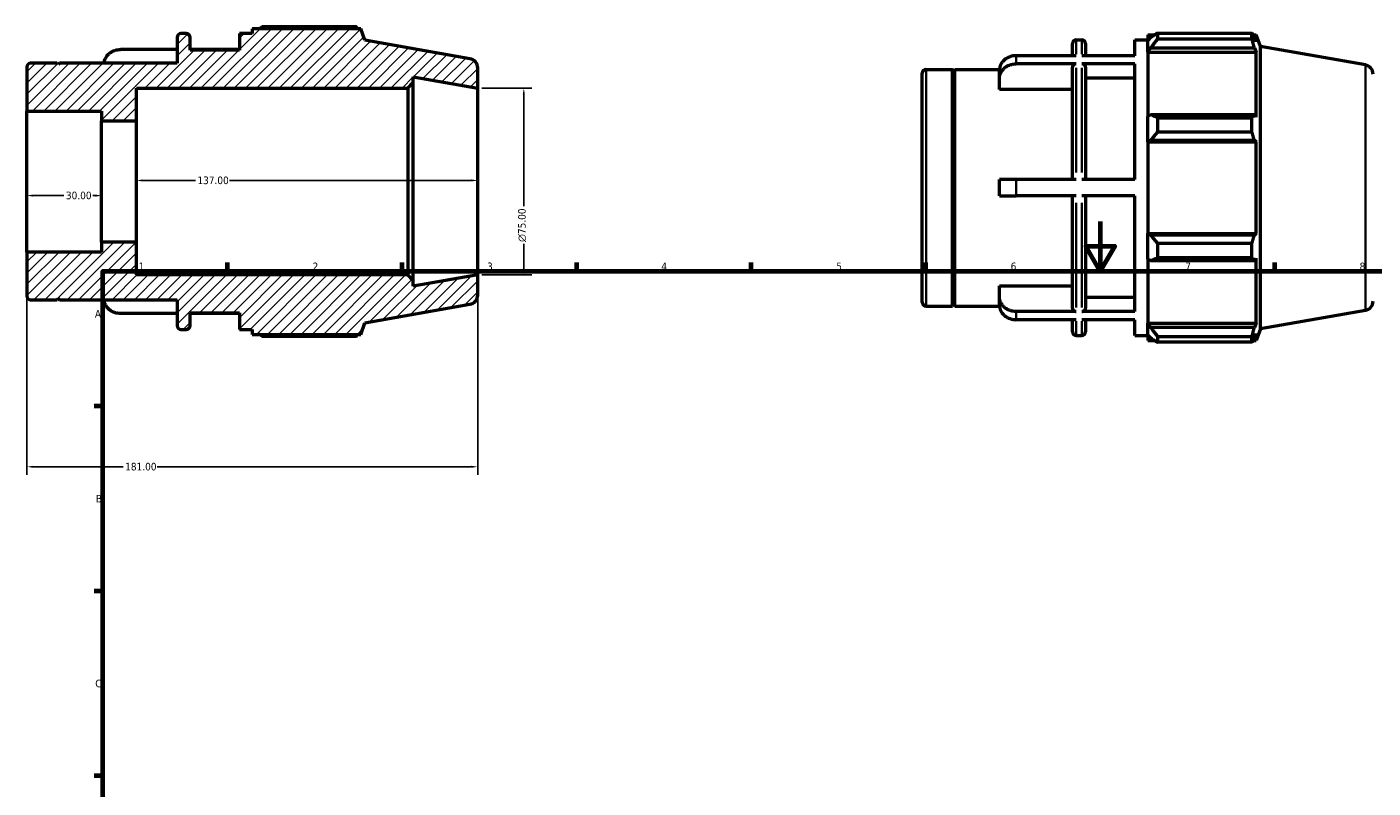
# Model space of a CAD drawing. Header units: millimetres. Extents: x -11 to 927, y -38 to 718.
# Tile 2 of 4: x -11 to 530, y 366 to 672. Entities that reach past the tile are written whole.
import ezdxf

# ---------------------------------------------------------------- set-up
doc = ezdxf.new("R2010")
doc.units = ezdxf.units.MM
for name, color, linetype, lineweight in [('Border (ANSI)', 7, 'Continuous', 70), ('Dimension (ANSI)', 7, 'Continuous', 25), ('Hatch (ANSI)', 7, 'Continuous', 18), ('Visible (ANSI)', 7, 'Continuous', 50), ('Visible Narrow (ANSI)', 7, 'Continuous', 35)]:
    doc.layers.add(name, color=color, linetype=linetype, lineweight=lineweight)
doc.styles.add('Note Text (ANSI)', font='tahoma.ttf')
doc.dimstyles.new('Default - mm (ANSI)', dxfattribs={"dimtxt": 3.048, "dimasz": 2.5, "dimexe": 3.175, "dimexo": 1.6002, "dimgap": 0.8, "dimtad": 0, "dimtoh": 1, "dimrnd": 1e-08, "dimzin": 4, "dimdsep": 46, "dimtxsty": 'Note Text (ANSI)', "dimcen": 0.09, "dimdle": 10, "dimclrd": 256, "dimclre": 256, "dimclrt": 256, "dimadec": 1, "dimazin": 1, "dimtfac": 1, "dimtofl": 0, "dimtmove": 0, "dimatfit": 3, "dimfxl": 1, "dimtolj": 1, "dimtzin": 4, "dimlwd": -1, "dimlwe": -1, "dimarcsym": 0})

# ---------------------------------------------------------------- blocks, each defined once
blk = doc.blocks.new('Borders Default Border')
at = {"layer": 'Border (ANSI)'}
for p, q in [((70.08, 574), (70.08, 577.45)), ((140.17, 574), (140.17, 577.45)), ((210.25, 574), (210.25, 577.45)), ((280.33, 574), (280.33, 577.45)), ((350.42, 574), (350.42, 577.45)), ((490.58, 574), (490.58, 577.45)), ((20, 519.75), (16.55, 519.75)), ((20, 445.5), (16.55, 445.5)), ((20, 371.25), (16.55, 371.25))]:
    blk.add_line(p, q, dxfattribs=at)
at = {"layer": 'Border (ANSI)', "flags": 128}
for points in [[(420.5, 594), (420.5, 574), (414.73, 584), (426.27, 584), (420.5, 574)], [(20, 20), (20, 574), (821, 574), (821, 20), (20, 20)]]:
    blk.add_lwpolyline(points, dxfattribs=at)
at = {"layer": 'Border (ANSI)', "char_height": 3.05, "attachment_point": 7, "style": 'Note Text (ANSI)'}
for s, insert in [('1', (34.35, 574.4)), ('2', (104.2, 574.4)), ('3', (174.26, 574.34)), ('4', (244.23, 574.4)), ('6', (384.49, 574.34)), ('7', (454.6, 574.4)), ('8', (524.63, 574.33)), ('5', (314.48, 574.34)), ('A', (16.78, 555.35)), ('B', (17.15, 481.1)), ('C', (16.95, 406.8))]:
    blk.add_mtext(s, dxfattribs=dict(at, insert=insert))
blk = doc.blocks.new('*D7')
at = {"layer": 'Defpoints', "color": 0, "transparency": 16777216}
for p in [(170.5, 647.5), (170.5, 572.5), (189.01, 572.5)]:
    blk.add_point(p, dxfattribs=at)
at = {"layer": 'Dimension (ANSI)', "transparency": 16777216}
for p, q in [((172.1, 647.5), (192.19, 647.5)), ((189.01, 645), (189.01, 600.07)), ((189.01, 575), (189.01, 584.93)), ((172.1, 572.5), (192.19, 572.5))]:
    blk.add_line(p, q, dxfattribs=at)
for points in [[(188.6, 645), (189.43, 645), (189.01, 647.5)], [(188.6, 575), (189.43, 575), (189.01, 572.5)]]:
    blk.add_solid(points, dxfattribs=at)
at = {"layer": 'Dimension (ANSI)', "transparency": 16777216, "insert": (186.72, 585.73), "char_height": 3.048, "attachment_point": 1, "rotation": 90, "style": 'Note Text (ANSI)'}
blk.add_mtext('\\A1;\\fAIGDT|b0|i0;\\H3.0480;\\ln\\fTahoma|b0|i0;\\H3.0480;75.00', dxfattribs=at)
blk = doc.blocks.new('*D8')
at = {"layer": 'Defpoints', "color": 0, "transparency": 16777216}
for p in [(-10.5, 581.67), (170.5, 572.5), (-10.5, 495.43)]:
    blk.add_point(p, dxfattribs=at)
at = {"layer": 'Dimension (ANSI)', "transparency": 16777216}
for p, q in [((-10.5, 580.07), (-10.5, 492.25)), ((170.5, 570.9), (170.5, 492.25)), ((-8, 495.43), (28.16, 495.43)), ((168, 495.43), (41.84, 495.43))]:
    blk.add_line(p, q, dxfattribs=at)
for points in [[(-8, 495.84), (-8, 495.01), (-10.5, 495.43)], [(168, 495.84), (168, 495.01), (170.5, 495.43)]]:
    blk.add_solid(points, dxfattribs=at)
at = {"layer": 'Dimension (ANSI)', "transparency": 16777216, "insert": (28.96, 497.02), "char_height": 3.048, "attachment_point": 1, "style": 'Note Text (ANSI)'}
blk.add_mtext('\\A1;181.00', dxfattribs=at)
blk = doc.blocks.new('*D9')
at = {"layer": 'Defpoints', "color": 0, "transparency": 16777216}
for p in [(33.5, 610.43), (33.5, 610), (170.5, 610)]:
    blk.add_point(p, dxfattribs=at)
at = {"layer": 'Dimension (ANSI)', "transparency": 16777216}
for p, q in [((36, 610.43), (57.16, 610.43)), ((168, 610.43), (70.84, 610.43))]:
    blk.add_line(p, q, dxfattribs=at)
for points in [[(36, 610.84), (36, 610.01), (33.5, 610.43)], [(168, 610.84), (168, 610.01), (170.5, 610.43)]]:
    blk.add_solid(points, dxfattribs=at)
at = {"layer": 'Dimension (ANSI)', "transparency": 16777216, "insert": (57.96, 612.01), "char_height": 3.048, "attachment_point": 1, "style": 'Note Text (ANSI)'}
blk.add_mtext('\\A1;137.00', dxfattribs=at)
blk = doc.blocks.new('*D10')
at = {"layer": 'Defpoints', "color": 0, "transparency": 16777216}
for p in [(-10.5, 610), (19.5, 610), (19.5, 604.35)]:
    blk.add_point(p, dxfattribs=at)
at = {"layer": 'Dimension (ANSI)', "transparency": 16777216}
for p, q in [((-8, 604.35), (4.36, 604.35)), ((17, 604.35), (16.02, 604.35))]:
    blk.add_line(p, q, dxfattribs=at)
for points in [[(-8, 604.77), (-8, 603.93), (-10.5, 604.35)], [(17, 604.77), (17, 603.93), (19.5, 604.35)]]:
    blk.add_solid(points, dxfattribs=at)
at = {"layer": 'Dimension (ANSI)', "transparency": 16777216, "insert": (5.16, 605.94), "char_height": 3.048, "attachment_point": 1, "style": 'Note Text (ANSI)'}
blk.add_mtext('\\A1;30.00', dxfattribs=at)

msp = doc.modelspace()

# ---------------------------------------------------------------- hatches: boundary and pattern name
at = {"layer": 'Hatch (ANSI)'}
h = msp.add_hatch(dxfattribs=at)
h.set_pattern_fill('ANSI31', color=256, scale=25.4, style=0)
h.set_pattern_definition([(45, (0, 0), (-2.245064, 2.245064), [])])
edge = h.paths.add_edge_path()
edge.add_ellipse((166.75, 564.3966), major_axis=(0.6512, -3.693), ratio=1, start_angle=0, end_angle=80)
edge.add_line((170.5, 564.3966), (170.5, 572.5))
edge.add_line((170.5, 572.5), (144.6429, 567.9407))
edge.add_line((144.6429, 567.9407), (144.6429, 570.25))
edge.add_line((144.6429, 570.25), (142.3929, 572.5))
edge.add_line((142.3929, 572.5), (33.5, 572.5))
edge.add_line((33.5, 572.5), (33.5, 585.625))
edge.add_line((33.5, 585.625), (19.5, 585.625))
edge.add_line((19.5, 585.625), (19.5, 581.672))
edge.add_line((19.5, 581.672), (-10.5, 581.672))
edge.add_line((-10.5, 581.672), (-10.5, 563.98))
edge.add_ellipse((-9, 563.98), major_axis=(-1.5, 0), ratio=1, start_angle=0, end_angle=90)
edge.add_line((-9, 562.48), (1.6, 562.48))
edge.add_line((1.6, 562.48), (2.1, 562.98))
edge.add_line((2.1, 562.98), (2.6, 562.48))
edge.add_line((2.6, 562.48), (49.8333, 562.48))
edge.add_line((49.8333, 562.48), (49.8333, 552.1))
edge.add_ellipse((51.3333, 552.1), major_axis=(-1.5, 0), ratio=1, start_angle=0, end_angle=90)
edge.add_line((51.3333, 550.6), (53.5048, 550.6))
edge.add_ellipse((53.5048, 552.1), major_axis=(0, -1.5), ratio=1, start_angle=0, end_angle=90)
edge.add_line((55.0048, 552.1), (55.0048, 557.2))
edge.add_line((55.0048, 557.2), (74.8286, 557.2))
edge.add_line((74.8286, 557.2), (74.8286, 550.6))
edge.add_line((74.8286, 550.6), (80, 550.6))
edge.add_line((80, 550.6), (80, 548.62))
edge.add_line((80, 548.62), (123.5571, 548.62))
edge.add_line((123.5571, 548.62), (125.25, 553.2712))
edge.add_line((125.25, 553.2712), (167.4012, 560.7036))
edge = h.paths.add_edge_path()
edge.add_ellipse((166.75, 655.6034), major_axis=(3.75, 0), ratio=1, start_angle=0, end_angle=80)
edge.add_line((167.4012, 659.2964), (125.25, 666.7288))
edge.add_line((125.25, 666.7288), (123.5571, 671.38))
edge.add_line((123.5571, 671.38), (80, 671.38))
edge.add_line((80, 671.38), (80, 669.4))
edge.add_line((80, 669.4), (74.8286, 669.4))
edge.add_line((74.8286, 669.4), (74.8286, 662.8))
edge.add_line((74.8286, 662.8), (55.0048, 662.8))
edge.add_line((55.0048, 662.8), (55.0048, 667.9))
edge.add_ellipse((53.5048, 667.9), major_axis=(1.5, 0), ratio=1, start_angle=0, end_angle=90)
edge.add_line((53.5048, 669.4), (51.3333, 669.4))
edge.add_ellipse((51.3333, 667.9), major_axis=(0, 1.5), ratio=1, start_angle=0, end_angle=90)
edge.add_line((49.8333, 667.9), (49.8333, 657.52))
edge.add_line((49.8333, 657.52), (2.6, 657.52))
edge.add_line((2.6, 657.52), (2.1, 657.02))
edge.add_line((2.1, 657.02), (1.6, 657.52))
edge.add_line((1.6, 657.52), (-9, 657.52))
edge.add_ellipse((-9, 656.02), major_axis=(0, 1.5), ratio=1, start_angle=0, end_angle=90)
edge.add_line((-10.5, 656.02), (-10.5, 638.328))
edge.add_line((-10.5, 638.328), (19.5, 638.328))
edge.add_line((19.5, 638.328), (19.5, 634.375))
edge.add_line((19.5, 634.375), (33.5, 634.375))
edge.add_line((33.5, 634.375), (33.5, 647.5))
edge.add_line((33.5, 647.5), (142.3929, 647.5))
edge.add_line((142.3929, 647.5), (144.6429, 649.75))
edge.add_line((144.6429, 649.75), (144.6429, 652.0593))
edge.add_line((144.6429, 652.0593), (170.5, 647.5))
edge.add_line((170.5, 647.5), (170.5, 655.6034))

# ---------------------------------------------------------------- linework, layer by layer
at = {"layer": 'Visible (ANSI)'}
for p, q in [((123.5571, 671.38), (80, 671.38)), ((80, 671.38), (80, 669.4)), ((121.8756, 672.1013), (83.96, 672.1013)), ((125.25, 666.7288), (123.5571, 671.38)), ((49.8333, 667.9), (49.8333, 657.52)), ((53.5048, 669.4), (51.3333, 669.4)), ((55.0048, 662.8), (55.0048, 667.9)), ((80, 669.4), (74.8286, 669.4)), ((74.8286, 669.4), (74.8286, 662.8)), ((167.4012, 659.2964), (125.25, 666.7288)), ((409.3646, 660.5371), (409.3646, 665.4246)), ((410.8646, 666.9246), (413.036, 666.9246)), ((414.536, 665.4246), (414.536, 660.5371)), ((434.3598, 660.5371), (434.3598, 666.9246)), ((434.3598, 666.9246), (439.5312, 666.9246)), ((439.5312, 668.9046), (439.5312, 666.6932)), ((439.5312, 668.9046), (442.3409, 668.9046)), ((440.8512, 667.9521), (439.5312, 666.6932)), ((439.5312, 662.5548), (439.5312, 666.6932)), ((443.4912, 669.6259), (443.4912, 667.2393)), ((443.4912, 669.6259), (481.4068, 669.6259)), ((481.4068, 667.2393), (443.4912, 667.2393)), ((481.4068, 667.2393), (481.4068, 669.6259)), ((481.8254, 668.9046), (483.0883, 668.9046)), ((483.0883, 666.0638), (482.3677, 667.9521)), ((484.7812, 664.2534), (483.0883, 668.9046)), ((483.0883, 666.0638), (483.0883, 668.9046)), ((49.8333, 663.0125), (27.1286, 663.0125)), ((74.8286, 663.0125), (55.0048, 663.0125)), ((74.8286, 662.8), (55.0048, 662.8)), ((410.8646, 660.5371), (386.6598, 660.5371)), ((434.3598, 660.5371), (413.036, 660.5371)), ((439.5312, 662.5548), (440.8512, 663.7256)), ((439.5312, 661.9694), (439.5312, 662.5548)), ((439.5312, 661.9694), (439.5312, 636.1715)), ((439.5312, 661.9694), (483.0883, 661.9694)), ((440.8512, 663.7256), (482.3677, 663.7256)), ((482.3677, 663.7256), (483.0883, 661.9694)), ((483.0883, 635.8668), (483.0883, 661.9694)), ((484.7812, 550.7958), (484.7812, 664.2534)), ((526.9324, 656.821), (484.7812, 664.2534)), ((-10.5, 656.02), (-10.5, 638.328)), ((1.6, 657.52), (-9, 657.52)), ((2.1, 657.02), (1.6, 657.52)), ((2.6, 657.52), (2.1, 657.02)), ((49.8333, 657.52), (2.6, 657.52)), ((170.5, 647.5), (170.5, 655.6034)), ((350.5312, 655.0446), (361.1312, 655.0446)), ((361.1312, 560.0046), (361.1312, 655.0446)), ((361.6312, 654.5446), (361.1312, 655.0446)), ((361.6312, 654.5446), (362.1312, 655.0446)), ((361.6312, 560.5046), (361.6312, 654.5446)), ((362.1312, 560.0046), (362.1312, 655.0446)), ((362.1312, 655.0446), (380.0653, 655.0446)), ((380.0598, 651.5114), (380.0598, 654.8114)), ((410.8646, 657.2371), (386.6598, 657.2371)), ((409.3646, 610.8246), (409.3646, 655.936)), ((434.3598, 657.2371), (413.036, 657.2371)), ((414.536, 655.936), (414.536, 610.8246)), ((434.3598, 610.8246), (434.3598, 657.2371)), ((142.3929, 647.5), (144.6429, 649.75)), ((144.6429, 649.75), (144.6429, 652.0593)), ((144.6429, 652.0593), (170.5, 647.5)), ((144.6429, 570.25), (144.6429, 649.75)), ((349.0312, 561.5046), (349.0312, 653.5446)), ((380.0598, 646.9288), (380.0598, 651.5114)), ((434.3598, 651.5114), (414.536, 651.5114)), ((33.5, 634.375), (33.5, 647.5)), ((33.5, 647.5), (142.3929, 647.5)), ((142.3929, 647.5), (142.3929, 572.5)), ((170.5, 572.5), (170.5, 647.5)), ((409.3646, 646.9288), (380.0598, 646.9288)), ((-10.5, 638.328), (19.5, 638.328)), ((-10.5, 581.672), (-10.5, 638.328)), ((19.5, 638.328), (19.5, 634.375)), ((19.5, 634.375), (33.5, 634.375)), ((19.5, 585.625), (19.5, 634.375)), ((33.5, 585.625), (33.5, 634.375)), ((440.8512, 636.781), (439.5312, 636.1715)), ((439.5312, 626.1804), (439.5312, 636.1715)), ((482.3677, 636.781), (440.8512, 636.781)), ((443.4912, 635.6344), (443.4912, 629.8726)), ((443.4912, 635.6344), (481.4068, 635.6344)), ((481.4068, 629.8726), (481.4068, 635.6344)), ((483.0883, 635.8668), (482.3677, 636.781)), ((481.4068, 629.8726), (443.4912, 629.8726)), ((439.5312, 626.1804), (440.8512, 626.5773)), ((439.5312, 625.9819), (439.5312, 626.1804)), ((439.5312, 625.9819), (439.5312, 589.0673)), ((439.5312, 625.9819), (483.0883, 625.9819)), ((440.8512, 626.5773), (482.3677, 626.5773)), ((482.3677, 626.5773), (483.0883, 625.9819)), ((483.0883, 589.0673), (483.0883, 625.9819)), ((380.0598, 604.2246), (380.0598, 610.8246)), ((410.8646, 610.8246), (386.6598, 610.8246)), ((434.3598, 610.8246), (413.036, 610.8246)), ((410.8646, 604.2246), (386.6598, 604.2246)), ((409.3646, 559.1133), (409.3646, 604.2246)), ((434.3598, 604.2246), (413.036, 604.2246)), ((414.536, 604.2246), (414.536, 559.1133)), ((434.3598, 557.8122), (434.3598, 604.2246)), ((33.5, 585.625), (19.5, 585.625)), ((19.5, 585.625), (19.5, 581.672)), ((33.5, 572.5), (33.5, 585.625)), ((439.5312, 588.8688), (439.5312, 589.0673)), ((439.5312, 589.0673), (483.0883, 589.0673)), ((439.5312, 578.8777), (439.5312, 588.8688)), ((440.8512, 588.4719), (439.5312, 588.8688)), ((482.3677, 588.4719), (440.8512, 588.4719)), ((443.4912, 585.1766), (443.4912, 579.4148)), ((443.4912, 585.1766), (481.4068, 585.1766)), ((481.4068, 579.4148), (481.4068, 585.1766)), ((483.0883, 589.0673), (482.3677, 588.4719)), ((19.5, 581.672), (-10.5, 581.672)), ((-10.5, 581.672), (-10.5, 563.98)), ((439.5312, 578.8777), (440.8512, 578.2682)), ((439.5312, 578.8777), (439.5312, 553.0799)), ((481.4068, 579.4148), (443.4912, 579.4148)), ((482.3677, 578.2682), (483.0883, 579.1825)), ((483.0883, 553.0799), (483.0883, 579.1825)), ((440.8512, 578.2682), (482.3677, 578.2682)), ((142.3929, 572.5), (33.5, 572.5)), ((144.6429, 570.25), (142.3929, 572.5)), ((170.5, 572.5), (144.6429, 567.9407)), ((144.6429, 567.9407), (144.6429, 570.25)), ((170.5, 564.3966), (170.5, 572.5)), ((380.0598, 563.5379), (380.0598, 568.1205)), ((380.0598, 568.1205), (409.3646, 568.1205)), ((-9, 562.48), (1.6, 562.48)), ((1.6, 562.48), (2.1, 562.98)), ((2.1, 562.98), (2.6, 562.48)), ((2.6, 562.48), (49.8333, 562.48)), ((49.8333, 562.48), (49.8333, 552.1)), ((380.0598, 560.2379), (380.0598, 563.5379)), ((414.536, 563.5379), (434.3598, 563.5379)), ((49.8333, 556.9875), (27.1286, 556.9875)), ((55.0048, 552.1), (55.0048, 557.2)), ((55.0048, 557.2), (74.8286, 557.2)), ((74.8286, 556.9875), (55.0048, 556.9875)), ((74.8286, 557.2), (74.8286, 550.6)), ((125.25, 553.2712), (167.4012, 560.7036)), ((350.5312, 560.0046), (361.1312, 560.0046)), ((361.6312, 560.5046), (361.1312, 560.0046)), ((361.6312, 560.5046), (362.1312, 560.0046)), ((362.1312, 560.0046), (380.0653, 560.0046)), ((410.8646, 557.8122), (386.6598, 557.8122)), ((434.3598, 557.8122), (413.036, 557.8122)), ((526.9324, 558.2282), (484.7812, 550.7958)), ((123.5571, 548.62), (125.25, 553.2712)), ((410.8646, 554.5122), (386.6598, 554.5122)), ((409.3646, 549.6246), (409.3646, 554.5122)), ((434.3598, 554.5122), (413.036, 554.5122)), ((414.536, 554.5122), (414.536, 549.6246)), ((434.3598, 548.1246), (434.3598, 554.5122)), ((439.5312, 552.4945), (439.5312, 553.0799)), ((439.5312, 553.0799), (483.0883, 553.0799)), ((439.5312, 548.356), (439.5312, 552.4945)), ((440.8512, 551.3236), (439.5312, 552.4945)), ((483.0883, 553.0799), (482.3677, 551.3236)), ((51.3333, 550.6), (53.5048, 550.6)), ((74.8286, 550.6), (80, 550.6)), ((80, 550.6), (80, 548.62)), ((80, 548.62), (123.5571, 548.62)), ((83.96, 547.8987), (121.8756, 547.8987)), ((410.8646, 548.1246), (413.036, 548.1246)), ((434.3598, 548.1246), (439.5312, 548.1246)), ((439.5312, 548.356), (440.8512, 547.0971)), ((439.5312, 548.356), (439.5312, 546.1446)), ((439.5312, 546.1446), (442.3409, 546.1446)), ((482.3677, 551.3236), (440.8512, 551.3236)), ((443.4912, 547.81), (443.4912, 545.4234)), ((443.4912, 547.81), (481.4068, 547.81)), ((481.4068, 545.4234), (481.4068, 547.81)), ((481.8254, 546.1446), (483.0883, 546.1446)), ((482.3677, 547.0971), (483.0883, 548.9855)), ((484.7812, 550.7958), (483.0883, 546.1446)), ((483.0883, 546.1446), (483.0883, 548.9855)), ((481.4068, 545.4234), (443.4912, 545.4234))]:
    msp.add_line(p, q, dxfattribs=at)
for centre, radius, start, end in [((51.3333, 667.9), 1.5, 90, 180), ((53.5048, 667.9), 1.5, 0, 90), ((410.8646, 665.4246), 1.5, 90, 180), ((413.036, 665.4246), 1.5, 0, 90), ((-9, 656.02), 1.5, 90, 180), ((166.75, 655.6034), 3.75, 0, 80), ((350.5312, 653.5446), 1.5, 90, 180), ((526.2812, 653.128), 3.75, 0, 80), ((-9, 563.98), 1.5, 180, 270), ((166.75, 564.3966), 3.75, 280, 0), ((350.5312, 561.5046), 1.5, 180, 270), ((526.2812, 561.9213), 3.75, 280, 0), ((51.3333, 552.1), 1.5, 180, 270), ((53.5048, 552.1), 1.5, 270, 0), ((410.8646, 549.6246), 1.5, 180, 270), ((413.036, 549.6246), 1.5, 270, 0)]:
    msp.add_arc(centre, radius, start, end, dxfattribs=at)
for points, weights in [([(82.8097, 671.38), (83.3752, 671.7375), (83.96, 672.1013)], [1.00920016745, 1.01079141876, 1.01223518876]), ([(122.2942, 671.38), (122.0884, 671.7375), (121.8756, 672.1013)], [1.00122921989, 1.00068855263, 1]), ([(443.4912, 669.6259), (442.1184, 668.7719), (440.8512, 667.9521)], [1.01223518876, 1.00885269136, 1.00466069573]), ([(440.8512, 663.7256), (442.1184, 665.4466), (443.4912, 667.2393)], [1.00466069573, 1.00885269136, 1.01223518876]), ([(481.4068, 669.6259), (481.9064, 668.7719), (482.3677, 667.9521)], [1, 1.00161775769, 1.00241916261]), ([(482.3677, 663.7256), (481.9064, 665.4466), (481.4068, 667.2393)], [1.00241916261, 1.00161775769, 1]), ([(443.4912, 635.6344), (442.1184, 636.2194), (440.8512, 636.781)], [1.01223518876, 1.00885269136, 1.00466069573]), ([(481.4068, 635.6344), (481.9064, 636.2194), (482.3677, 636.781)], [1, 1.00161775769, 1.00241916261]), ([(440.8512, 626.5773), (442.1184, 628.1914), (443.4912, 629.8726)], [1.00466069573, 1.00885269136, 1.01223518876]), ([(482.3677, 626.5773), (481.9064, 628.1914), (481.4068, 629.8726)], [1.00241916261, 1.00161775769, 1]), ([(443.4912, 585.1766), (442.1184, 586.8579), (440.8512, 588.4719)], [1.01223518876, 1.00885269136, 1.00466069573]), ([(481.4068, 585.1766), (481.9064, 586.8579), (482.3677, 588.4719)], [1, 1.00161775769, 1.00241916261]), ([(440.8512, 578.2682), (442.1184, 578.8298), (443.4912, 579.4148)], [1.00466069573, 1.00885269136, 1.01223518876]), ([(482.3677, 578.2682), (481.9064, 578.8298), (481.4068, 579.4148)], [1.00241916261, 1.00161775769, 1]), ([(83.96, 547.8987), (83.3752, 548.2625), (82.8097, 548.62)], [1.01223518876, 1.01079141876, 1.00920016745]), ([(121.8756, 547.8987), (122.0884, 548.2625), (122.2942, 548.62)], [1, 1.00068855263, 1.00122921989]), ([(443.4912, 547.81), (442.1184, 549.6027), (440.8512, 551.3236)], [1.01223518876, 1.00885269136, 1.00466069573]), ([(440.8512, 547.0971), (442.1184, 546.2773), (443.4912, 545.4234)], [1.00466069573, 1.00885269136, 1.01223518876]), ([(481.4068, 547.81), (481.9064, 549.6027), (482.3677, 551.3236)], [1, 1.00161775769, 1.00241916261]), ([(482.3677, 547.0971), (481.9064, 546.2773), (481.4068, 545.4234)], [1.00241916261, 1.00161775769, 1])]:
    msp.add_rational_spline(points, weights, degree=2, dxfattribs=at)
for points, knots in [([(20.5343, 657.52), (20.5481, 657.8068), (20.5875, 658.1081), (20.7423, 658.7828), (20.8756, 659.1529), (21.1876, 659.806), (21.395, 660.1491), (21.8887, 660.7897), (22.175, 661.0872), (22.7512, 661.5866), (23.094, 661.8346), (23.8325, 662.2624), (24.228, 662.4421), (24.9804, 662.7122), (25.4064, 662.8275), (26.277, 662.9776), (26.7215, 663.0125), (27.1286, 663.0125)], [-0.951847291, -0.951847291, -0.951847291, -0.951847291, -0.855819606, -0.855819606, -0.733338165, -0.733338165, -0.610994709, -0.610994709, -0.488651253, -0.488651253, -0.366440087, -0.366440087, -0.244228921, -0.244228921, -0.12211446, -0.12211446, 0, 0, 0, 0]), ([(386.6598, 660.5371), (386.2527, 660.5371), (385.8082, 660.5023), (384.9376, 660.3522), (384.5116, 660.2369), (383.7592, 659.9667), (383.3637, 659.787), (382.6253, 659.3593), (382.2824, 659.1113), (381.7063, 658.6118), (381.42, 658.3143), (380.9262, 657.6737), (380.7188, 657.3306), (380.4068, 656.6775), (380.2735, 656.3074), (380.1, 655.5511), (380.0598, 655.1649), (380.0598, 654.8114)], [0, 0, 0, 0, 0.12211446, 0.12211446, 0.244228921, 0.244228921, 0.366440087, 0.366440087, 0.488651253, 0.488651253, 0.610994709, 0.610994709, 0.733338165, 0.733338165, 0.855819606, 0.855819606, 0.978301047, 0.978301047, 0.978301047, 0.978301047]), ([(380.0598, 651.5114), (380.0598, 651.8649), (380.1, 652.2511), (380.2735, 653.0074), (380.4068, 653.3775), (380.7188, 654.0306), (380.9262, 654.3737), (381.42, 655.0143), (381.7063, 655.3118), (382.2824, 655.8113), (382.6253, 656.0593), (383.3637, 656.487), (383.7592, 656.6667), (384.5116, 656.9369), (384.9376, 657.0522), (385.8082, 657.2023), (386.2527, 657.2371), (386.6598, 657.2371)], [-0.978301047, -0.978301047, -0.978301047, -0.978301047, -0.855819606, -0.855819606, -0.733338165, -0.733338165, -0.610994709, -0.610994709, -0.488651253, -0.488651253, -0.366440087, -0.366440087, -0.244228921, -0.244228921, -0.12211446, -0.12211446, 0, 0, 0, 0]), ([(410.8646, 657.2371), (410.6795, 657.2371), (410.4618, 657.1995), (410.1198, 657.0768), (409.9351, 656.9698), (409.6732, 656.7427), (409.5497, 656.5825), (409.4079, 656.2857), (409.3646, 656.0966), (409.3646, 655.936)], [0, 0, 0, 0, 0.055508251, 0.055508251, 0.111060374, 0.111060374, 0.166667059, 0.166667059, 0.222321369, 0.222321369, 0.222321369, 0.222321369]), ([(414.536, 655.936), (414.536, 656.0966), (414.4926, 656.2857), (414.3508, 656.5825), (414.2273, 656.7427), (413.9654, 656.9698), (413.7807, 657.0768), (413.4388, 657.1995), (413.221, 657.2371), (413.036, 657.2371)], [-0.222321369, -0.222321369, -0.222321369, -0.222321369, -0.166667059, -0.166667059, -0.111060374, -0.111060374, -0.055508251, -0.055508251, 0, 0, 0, 0]), ([(386.6598, 610.8246), (386.2527, 610.8246), (385.8082, 610.8246), (384.9376, 610.8246), (384.5116, 610.8246), (383.7592, 610.8246), (383.3637, 610.8246), (382.6253, 610.8246), (382.2824, 610.8246), (381.7063, 610.8246), (381.42, 610.8246), (380.9262, 610.8246), (380.7188, 610.8246), (380.4068, 610.8246), (380.2735, 610.8246), (380.1, 610.8246), (380.0598, 610.8246), (380.0598, 610.8246)], [0, 0, 0, 0, 0.12211446, 0.12211446, 0.244228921, 0.244228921, 0.366440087, 0.366440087, 0.488651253, 0.488651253, 0.610994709, 0.610994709, 0.733338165, 0.733338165, 0.855819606, 0.855819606, 0.978301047, 0.978301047, 0.978301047, 0.978301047]), ([(380.0598, 604.2246), (380.0598, 604.2246), (380.1, 604.2246), (380.2735, 604.2246), (380.4068, 604.2246), (380.7188, 604.2246), (380.9262, 604.2246), (381.42, 604.2246), (381.7063, 604.2246), (382.2824, 604.2246), (382.6253, 604.2246), (383.3637, 604.2246), (383.7592, 604.2246), (384.5116, 604.2246), (384.9376, 604.2246), (385.8082, 604.2246), (386.2527, 604.2246), (386.6598, 604.2246)], [-0.978301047, -0.978301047, -0.978301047, -0.978301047, -0.855819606, -0.855819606, -0.733338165, -0.733338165, -0.610994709, -0.610994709, -0.488651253, -0.488651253, -0.366440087, -0.366440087, -0.244228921, -0.244228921, -0.12211446, -0.12211446, 0, 0, 0, 0]), ([(27.1286, 556.9875), (26.7215, 556.9875), (26.277, 557.0224), (25.4064, 557.1725), (24.9804, 557.2878), (24.228, 557.5579), (23.8325, 557.7376), (23.094, 558.1654), (22.7512, 558.4134), (22.175, 558.9128), (21.8887, 559.2103), (21.395, 559.8509), (21.1876, 560.194), (20.8756, 560.8471), (20.7423, 561.2172), (20.5875, 561.8919), (20.5481, 562.1932), (20.5343, 562.48)], [0, 0, 0, 0, 0.12211446, 0.12211446, 0.244228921, 0.244228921, 0.366440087, 0.366440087, 0.488651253, 0.488651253, 0.610994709, 0.610994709, 0.733338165, 0.733338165, 0.855819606, 0.855819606, 0.951847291, 0.951847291, 0.951847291, 0.951847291]), ([(386.6598, 557.8122), (386.2527, 557.8122), (385.8082, 557.847), (384.9376, 557.9971), (384.5116, 558.1124), (383.7592, 558.3825), (383.3637, 558.5623), (382.6253, 558.99), (382.2824, 559.238), (381.7063, 559.7374), (381.42, 560.0349), (380.9262, 560.6756), (380.7188, 561.0187), (380.4068, 561.6717), (380.2735, 562.0419), (380.1, 562.7982), (380.0598, 563.1843), (380.0598, 563.5379)], [0, 0, 0, 0, 0.12211446, 0.12211446, 0.244228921, 0.244228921, 0.366440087, 0.366440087, 0.488651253, 0.488651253, 0.610994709, 0.610994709, 0.733338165, 0.733338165, 0.855819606, 0.855819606, 0.978301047, 0.978301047, 0.978301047, 0.978301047]), ([(380.0598, 560.2379), (380.0598, 559.8843), (380.1, 559.4982), (380.2735, 558.7419), (380.4068, 558.3717), (380.7188, 557.7187), (380.9262, 557.3756), (381.42, 556.7349), (381.7063, 556.4374), (382.2824, 555.938), (382.6253, 555.69), (383.3637, 555.2623), (383.7592, 555.0825), (384.5116, 554.8124), (384.9376, 554.6971), (385.8082, 554.547), (386.2527, 554.5122), (386.6598, 554.5122)], [-0.978301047, -0.978301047, -0.978301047, -0.978301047, -0.855819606, -0.855819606, -0.733338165, -0.733338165, -0.610994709, -0.610994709, -0.488651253, -0.488651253, -0.366440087, -0.366440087, -0.244228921, -0.244228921, -0.12211446, -0.12211446, 0, 0, 0, 0]), ([(409.3646, 559.1133), (409.3646, 558.9526), (409.4079, 558.7635), (409.5497, 558.4667), (409.6732, 558.3065), (409.9351, 558.0795), (410.1198, 557.9725), (410.4618, 557.8497), (410.6795, 557.8122), (410.8646, 557.8122)], [-0.222321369, -0.222321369, -0.222321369, -0.222321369, -0.166667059, -0.166667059, -0.111060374, -0.111060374, -0.055508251, -0.055508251, 0, 0, 0, 0]), ([(413.036, 557.8122), (413.221, 557.8122), (413.4388, 557.8497), (413.7807, 557.9725), (413.9654, 558.0795), (414.2273, 558.3065), (414.3508, 558.4667), (414.4926, 558.7635), (414.536, 558.9526), (414.536, 559.1133)], [0, 0, 0, 0, 0.055508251, 0.055508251, 0.111060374, 0.111060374, 0.166667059, 0.166667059, 0.222321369, 0.222321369, 0.222321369, 0.222321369])]:
    msp.add_open_spline(points, degree=3, knots=knots, dxfattribs=at)
at = {"layer": 'Visible Narrow (ANSI)'}
for p, q in [((410.8646, 666.9084), (410.8646, 661.1496)), ((413.036, 661.1496), (413.036, 666.9084)), ((386.6598, 660.3873), (386.6598, 657.417)), ((350.5312, 654.4596), (350.5312, 560.5897)), ((410.8646, 655.6616), (410.8646, 613.5957)), ((413.036, 613.5957), (413.036, 655.6616)), ((526.9324, 558.8351), (526.9324, 656.2141)), ((386.6598, 610.4949), (386.6598, 604.5543)), ((410.8646, 601.4535), (410.8646, 559.3877)), ((413.036, 559.3877), (413.036, 601.4535)), ((386.6598, 557.6322), (386.6598, 554.6619)), ((410.8646, 553.8997), (410.8646, 548.1409)), ((413.036, 548.1409), (413.036, 553.8997))]:
    msp.add_line(p, q, dxfattribs=at)

# ---------------------------------------------------------------- block references
msp.add_blockref('Borders Default Border', (0, 0))

# ---------------------------------------------------------------- dimensions: what is measured, and where the dimension line sits
at = {"layer": 'Dimension (ANSI)'}
dim = msp.add_linear_dim(base=(189.014, 572.5), p1=(170.5, 647.5), p2=(170.5, 572.5), angle=90, text='\\fAIGDT|b0|i0;\\H3.0480;\\ln\\fTahoma|b0|i0;\\H3.0480;<>', dimstyle='Default - mm (ANSI)', override={"dimtoh": 0, "dimdec": 2, "dimtp": 0, "dimtm": 0, "dimtdec": 2, "dimatfit": 1}, dxfattribs=at)
dim.commit()
dim.dimension.update_dxf_attribs({"geometry": '*D7', "text_midpoint": (189.014, 592.5), "dimtype": 160})
for base, p1, p2, override, picture, middle in [((33.5, 610.4255), (170.5, 610), (33.5, 610), {"dimtoh": 0, "dimdec": 2, "dimse1": 1, "dimse2": 1, "dimtp": 0, "dimtm": 0, "dimtdec": 2, "dimatfit": 1}, '*D9', (64, 610.4255)), ((19.5, 604.3501), (-10.5, 610), (19.5, 610), {"dimtoh": 0, "dimdec": 2, "dimse1": 1, "dimse2": 1, "dimtp": 0, "dimtm": 0, "dimtdec": 2, "dimatfit": 1}, '*D10', (10.1907, 604.3501)), ((-10.5, 495.4263), (170.5, 572.5), (-10.5, 581.672), {"dimtoh": 0, "dimdec": 2, "dimtp": 0, "dimtm": 0, "dimtdec": 2, "dimatfit": 1}, '*D8', (35, 495.4263))]:
    dim = msp.add_linear_dim(base=base, p1=p1, p2=p2, angle=180, dimstyle='Default - mm (ANSI)', override=override, dxfattribs=at)
    dim.commit()
    dim.dimension.update_dxf_attribs({"geometry": picture, "text_midpoint": middle, "dimtype": 160})

doc.saveas('drawing.dxf')
